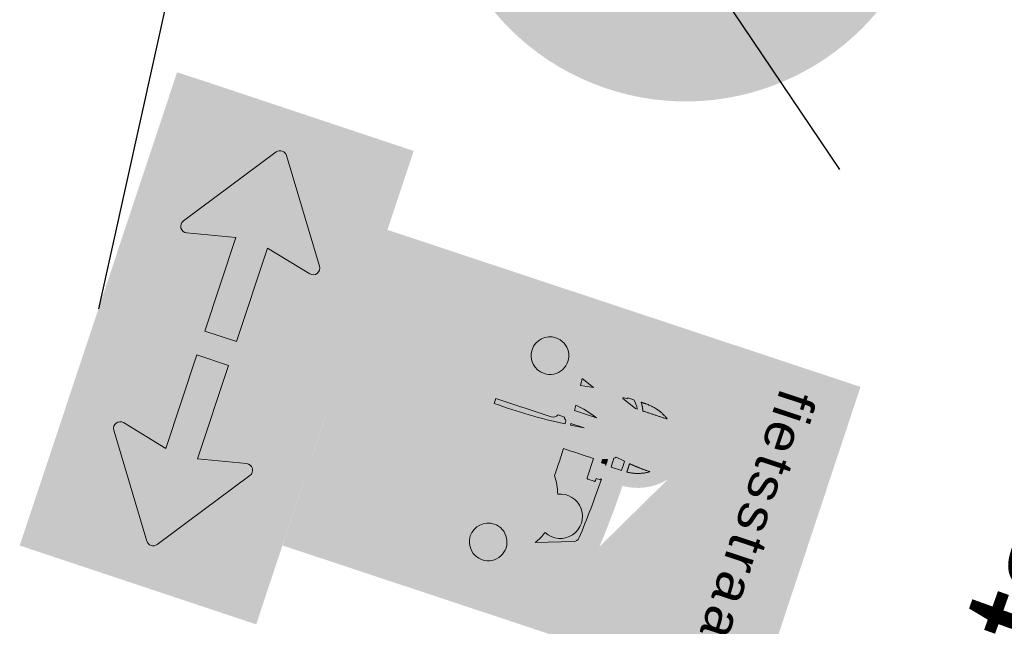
# Model space of a CAD drawing. Header units: metres. Extents: x 136326 to 138181, y 453212 to 454732.
# Tile 5 of 55: x 136412.69 to 136418.61, y 453366.55 to 453370.2. Entities that reach past the tile are written whole.
import ezdxf

# ---------------------------------------------------------------- set-up
doc = ezdxf.new("R2010")
doc.units = ezdxf.units.M
doc.layers.add('-DR-nw-inr-bebording-txt', color=2, linetype='Continuous')
doc.layers.add('mob_bebording', color=7, linetype='Continuous', lineweight=0)
doc.styles.add('eurostile', font='txt')
doc.styles.add('Style-Verkeersborden', font='Verkeersborden.shx')

# ---------------------------------------------------------------- blocks, each defined once
blk = doc.blocks.new('bord_OB502')
at = {"layer": 'mob_bebording', "linetype": 'Continuous', "lineweight": 0}
h = blk.add_hatch(color=254, dxfattribs=at)
h.paths.add_polyline_path([(-0.2999999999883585, -0.3000000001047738), (-0.2999999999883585, 0), (5.820766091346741e-11, 0), (0.2999999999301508, -5.820766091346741e-11), (0.3000000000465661, -0.3000000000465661)])
h.paths.add_polyline_path([(0.2750000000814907, -0.2900000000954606), (-0.2749999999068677, -0.2900000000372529, -0.414213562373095), (-0.2900000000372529, -0.2750000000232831), (-0.2900000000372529, -0.02500000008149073, -0.414213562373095), (-0.2749999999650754, -0.01000000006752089), (0.2750000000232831, -0.009999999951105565, -0.414213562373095), (0.2899999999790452, -0.02500000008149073), (0.2899999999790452, -0.2750000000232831, -0.414213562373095)], flags=17)
h = blk.add_hatch(color=7, dxfattribs=at)
h.paths.add_polyline_path([(-0.2750000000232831, -0.01000000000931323, 0.414213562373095), (-0.2899999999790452, -0.02500000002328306), (-0.2899999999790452, -0.2750000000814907, 0.414213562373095), (-0.2749999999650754, -0.2900000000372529), (0.2750000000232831, -0.2900000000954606, 0.414213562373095), (0.2900000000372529, -0.2750000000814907), (0.2900000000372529, -0.02500000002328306, 0.414213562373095), (0.2749999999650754, -0.01000000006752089)])
h.paths.add_polyline_path([(0.2799999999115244, -0.2750000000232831, -0.414213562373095), (0.2750000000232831, -0.2800000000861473), (-0.2749999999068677, -0.2800000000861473, -0.414213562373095), (-0.279999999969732, -0.2750000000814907), (-0.279999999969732, -0.02500000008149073, -0.414213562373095), (-0.2750000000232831, -0.02000000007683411), (0.2750000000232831, -0.02000000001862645, -0.414213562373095), (0.2800000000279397, -0.02500000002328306)])
h = blk.add_hatch(color=254, dxfattribs=at)
h.paths.add_polyline_path([(0.279999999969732, -0.2750000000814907), (0.279999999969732, -0.02500000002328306, 0.414213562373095), (0.2750000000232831, -0.02000000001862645), (-0.2750000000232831, -0.02000000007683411, 0.414213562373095), (-0.279999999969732, -0.02500000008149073), (-0.279999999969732, -0.2750000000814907, 0.414213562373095), (-0.2750000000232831, -0.2800000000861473), (0.2750000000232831, -0.2800000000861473, 0.414213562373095)])
h.paths.add_polyline_path([(0.120247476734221, -0.07200566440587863, -0.687280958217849), (0.1326310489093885, -0.0636528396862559), (0.2465886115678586, -0.1434467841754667, -0.5205670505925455), (0.2465886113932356, -0.1565532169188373), (0.1326310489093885, -0.2363471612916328, -0.6872809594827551), (0.1202474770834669, -0.2279943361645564), (0.1336365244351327, -0.1700000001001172), (0.01499999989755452, -0.1700000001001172), (0.01500000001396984, -0.1300000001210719), (0.1336365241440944, -0.1300000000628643)], flags=17)
h.paths.add_polyline_path([(-0.1202474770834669, -0.2279943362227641, -0.6872809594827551), (-0.1326310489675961, -0.2363471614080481), (-0.2465886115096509, -0.1565532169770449, -0.5205670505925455), (-0.2465886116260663, -0.1434467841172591), (-0.1326310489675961, -0.06365283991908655, -0.687280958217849), (-0.1202474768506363, -0.0720056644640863), (-0.1336365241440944, -0.1300000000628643), (-0.01499999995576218, -0.1300000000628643), (-0.01500000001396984, -0.1700000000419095), (-0.1336365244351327, -0.1700000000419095)], flags=17)
h = blk.add_hatch(color=7, dxfattribs=at)
edge = h.paths.add_edge_path()
edge.add_arc((-0.1280424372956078, -0.07020605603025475), 0.008000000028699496, 347.0000004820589, 485.000000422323)
edge.add_line((-0.1326310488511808, -0.0636528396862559), (-0.2465886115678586, -0.1434467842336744))
edge.add_arc((-0.2419999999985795, -0.1500000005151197), 0.007999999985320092, 125.0000007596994, 235.0000007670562)
edge.add_line((-0.2465886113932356, -0.1565532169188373), (-0.1326310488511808, -0.2363471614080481))
edge.add_arc((-0.1280424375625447, -0.2297939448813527), 0.008000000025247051, 235.0000018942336, 373.0000020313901)
edge.add_line((-0.1202474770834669, -0.2279943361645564), (-0.1336365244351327, -0.1700000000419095))
edge.add_line((-0.1336365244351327, -0.1700000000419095), (-0.01500000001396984, -0.1700000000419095))
edge.add_line((-0.01500000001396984, -0.1700000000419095), (-0.01499999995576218, -0.1300000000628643))
edge.add_line((-0.01499999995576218, -0.1300000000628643), (-0.1336365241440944, -0.1300000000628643))
edge.add_line((-0.1336365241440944, -0.1300000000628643), (-0.120247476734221, -0.07200566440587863))
h = blk.add_hatch(color=7, dxfattribs=at)
edge = h.paths.add_edge_path()
edge.add_arc((0.1280424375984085, -0.2297939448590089), 0.008000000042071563, 166.9999985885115, 304.9999987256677)
edge.add_line((0.1326310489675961, -0.2363471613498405), (0.2465886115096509, -0.1565532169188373))
edge.add_arc((0.241999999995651, -0.1500000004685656), 0.008000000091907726, 304.9999997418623, 414.9999997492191)
edge.add_line((0.2465886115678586, -0.1434467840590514), (0.1326310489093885, -0.06365283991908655))
edge.add_arc((0.1280424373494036, -0.07020605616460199), 0.007999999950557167, 54.99999914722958, 192.9999990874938)
edge.add_line((0.1202474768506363, -0.0720056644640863), (0.1336365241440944, -0.1300000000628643))
edge.add_line((0.1336365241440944, -0.1300000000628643), (0.01500000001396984, -0.1300000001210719))
edge.add_line((0.01500000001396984, -0.1300000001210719), (0.01499999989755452, -0.1700000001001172))
edge.add_line((0.01499999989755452, -0.1700000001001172), (0.1336365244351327, -0.1700000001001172))
edge.add_line((0.1336365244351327, -0.1700000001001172), (0.1202474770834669, -0.2279943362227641))
at = {"layer": 'mob_bebording', "color": 7, "linetype": 'Continuous', "lineweight": 0, "flags": 128}
for points in [[(-0.120247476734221, -0.07200566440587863, 0.687280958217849), (-0.1326310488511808, -0.0636528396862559), (-0.2465886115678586, -0.1434467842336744, 0.5205670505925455), (-0.2465886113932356, -0.1565532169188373), (-0.1326310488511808, -0.2363471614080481, 0.6872809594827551), (-0.1202474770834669, -0.2279943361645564), (-0.1336365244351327, -0.1700000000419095), (-0.01500000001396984, -0.1700000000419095), (-0.01499999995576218, -0.1300000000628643), (-0.1336365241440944, -0.1300000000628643)], [(0.1202474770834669, -0.2279943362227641, 0.6872809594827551), (0.1326310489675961, -0.2363471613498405), (0.2465886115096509, -0.1565532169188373, 0.5205670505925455), (0.2465886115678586, -0.1434467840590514), (0.1326310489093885, -0.06365283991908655, 0.687280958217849), (0.1202474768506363, -0.0720056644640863), (0.1336365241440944, -0.1300000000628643), (0.01500000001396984, -0.1300000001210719), (0.01499999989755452, -0.1700000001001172), (0.1336365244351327, -0.1700000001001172)]]:
    blk.add_lwpolyline(points, format="xyb", close=True, dxfattribs=at)
blk = doc.blocks.new('bord_L1002-B')
at = {"layer": 'mob_bebording', "linetype": 'Continuous', "lineweight": 0}
h = blk.add_hatch(color=170, dxfattribs=at)
h.paths.add_polyline_path([(-0.1999999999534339, 0), (-0.2000000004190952, 0.6000000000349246), (0.1999999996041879, 0.5999999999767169), (0.2000000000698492, 0), (-5.820766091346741e-11, 0)])
h.paths.add_polyline_path([(-0.1750000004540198, 0.5900000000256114), (0.1749999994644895, 0.589999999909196, -0.414213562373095), (0.189999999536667, 0.5750000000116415), (0.1899999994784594, 0.0249999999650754, -0.414213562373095), (0.1749999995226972, 0.009999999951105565), (-0.1750000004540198, 0.01000000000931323, -0.414213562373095), (-0.1900000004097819, 0.0249999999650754), (-0.1900000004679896, 0.5749999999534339, -0.414213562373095)], flags=17)
h = blk.add_hatch(color=254, dxfattribs=at)
h.paths.add_polyline_path([(-0.1900000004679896, 0.5750000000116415), (-0.1900000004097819, 0.0249999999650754, 0.414213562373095), (-0.1750000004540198, 0.01000000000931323), (0.1749999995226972, 0.009999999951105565, 0.414213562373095), (0.1899999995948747, 0.02500000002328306), (0.1899999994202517, 0.5749999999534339, 0.414213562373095), (0.1749999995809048, 0.5899999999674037), (-0.1750000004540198, 0.5899999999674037, 0.414213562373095)])
h.paths.add_polyline_path([(0.1799999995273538, 0.0249999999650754, -0.414213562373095), (0.1749999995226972, 0.02000000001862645), (-0.1750000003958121, 0.01999999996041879, -0.414213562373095), (-0.1800000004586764, 0.0249999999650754), (-0.1800000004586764, 0.5749999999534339, -0.414213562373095), (-0.1750000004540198, 0.5799999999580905), (0.1749999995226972, 0.5799999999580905, -0.414213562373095), (0.1799999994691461, 0.5750000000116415)])
h = blk.add_hatch(color=170, dxfattribs=at)
h.paths.add_polyline_path([(-0.180000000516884, 0.5750000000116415), (-0.1800000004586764, 0.02499999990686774, 0.414213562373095), (-0.1750000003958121, 0.01999999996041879), (0.1749999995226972, 0.01999999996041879, 0.414213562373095), (0.1799999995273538, 0.0249999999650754), (0.1799999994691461, 0.5750000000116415, 0.414213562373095), (0.1749999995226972, 0.5800000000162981), (-0.1750000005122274, 0.5799999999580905, 0.414213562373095)])
edge = h.paths.add_edge_path(flags=17)
edge.add_arc((-1.192803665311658, 0.3009838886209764), 1.175776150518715, 353.8248707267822, 354.1592967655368, ccw=False)
edge.add_arc((-0.02600000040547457, 0.1696276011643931), 0.005333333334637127, -90, 66.22234009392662, ccw=False)
edge.add_line((-0.02600000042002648, 0.1642942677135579), (-0.03933333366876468, 0.1642942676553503))
edge.add_arc((-0.03933333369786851, 0.1696276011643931), 0.005333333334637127, 132.7499600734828, 270, ccw=False)
edge.add_arc((-0.6919713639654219, 0.2075767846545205), 0.6499094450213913, 356.9983083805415, 357.6857576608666)
edge.add_line((-0.04259199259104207, 0.1813333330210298), (-0.0486666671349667, 0.1813333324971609))
edge.add_line((-0.0486666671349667, 0.1813333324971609), (-0.04866666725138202, 0.1379350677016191))
edge.add_arc((-0.05666666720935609, 0.1379350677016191), 0.008000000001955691, -180, 0, ccw=False)
edge.add_line((-0.06466666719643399, 0.1379350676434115), (-0.06466666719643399, 0.1813333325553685))
edge.add_line((-0.06466666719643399, 0.1813333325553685), (-0.08133333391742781, 0.1813333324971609))
edge.add_line((-0.08133333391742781, 0.1813333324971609), (-0.08133333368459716, 0.1513333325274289))
edge.add_arc((-0.09800000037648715, 0.1513333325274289), 0.01666666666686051, 270, 360, ccw=False)
edge.add_line((-0.09800000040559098, 0.1346666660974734), (-0.1300000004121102, 0.1346666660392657))
edge.add_arc((-0.1300000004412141, 0.1513333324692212), 0.01666666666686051, 180, 270, ccw=False)
edge.add_line((-0.1466666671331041, 0.1513333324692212), (-0.1466666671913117, 0.1824771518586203))
edge.add_arc((-0.1400000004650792, 0.2013333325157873), 0.02000000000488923, 144.279034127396, 250.52877931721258, ccw=False)
edge.add_arc((-0.1180117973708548, 0.2334204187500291), 0.04333333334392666, 112.04031880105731, 208.0997070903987, ccw=False)
edge.add_line((-0.1342730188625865, 0.2735869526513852), (-0.1166743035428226, 0.3222188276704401))
edge.add_line((-0.1166743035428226, 0.3222188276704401), (-0.1206666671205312, 0.3222188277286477))
edge.add_arc((-0.1206666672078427, 0.3235521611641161), 0.001333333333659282, 179.9999993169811, 269.9999993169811, ccw=False)
edge.add_line((-0.1220000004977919, 0.3235521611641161), (-0.1220000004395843, 0.3315521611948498))
edge.add_arc((-0.120666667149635, 0.3315521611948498), 0.001333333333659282, 90.00000068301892, 180.0000006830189, ccw=False)
edge.add_line((-0.1206666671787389, 0.3328854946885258), (-0.1180000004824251, 0.3328854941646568))
edge.add_line((-0.1180000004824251, 0.3328854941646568), (-0.1180000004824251, 0.3382188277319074))
edge.add_line((-0.1180000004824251, 0.3382188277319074), (-0.1166666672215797, 0.3382188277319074))
edge.add_line((-0.1166666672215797, 0.3382188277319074), (-0.116666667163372, 0.3608854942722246))
edge.add_ellipse((-0.05666666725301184, 0.3608854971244), major_axis=(-1.040834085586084e-17, 0.0666666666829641), ratio=0.8999999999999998, start_angle=12.615296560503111, end_angle=90.0000022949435, ccw=False)
edge.add_arc((-0.05666666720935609, 0.4460494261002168), 0.02400000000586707, -56.90632719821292, 236.9063272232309, ccw=False)
edge.add_ellipse((-0.05666666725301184, 0.3608854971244), major_axis=(-1.040834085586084e-17, 0.0666666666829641), ratio=0.8999999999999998, start_angle=274.01516179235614, end_angle=347.384703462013, ccw=False)
edge.add_arc((-4.074536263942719e-10, -0.6411080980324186), 1.006666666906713, 85.3587088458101, 89.818660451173, ccw=False)
edge.add_arc((0.07875945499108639, 0.3290335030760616), 0.0333333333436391, 19.893981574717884, 85.35870885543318, ccw=False)
edge.add_line((0.1101035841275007, 0.3403761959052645), (0.1342730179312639, 0.2735869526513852))
edge.add_arc((0.1180117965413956, 0.2334204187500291), 0.04333333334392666, -28.09970709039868, 67.95968119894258, ccw=False)
edge.add_arc((0.1399999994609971, 0.2013333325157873), 0.02000000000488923, -70.52877931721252, 35.72096587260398, ccw=False)
edge.add_line((0.1466666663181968, 0.1824771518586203), (0.1466666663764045, 0.1513333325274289))
edge.add_arc((0.1299999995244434, 0.1513333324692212), 0.01666666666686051, -90, 0, ccw=False)
edge.add_line((0.1299999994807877, 0.1346666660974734), (0.09799999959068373, 0.134666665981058))
edge.add_arc((0.0979999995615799, 0.1513333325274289), 0.01666666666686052, 180, 270, ccw=False)
edge.add_line((0.08133333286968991, 0.1513333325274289), (0.08133333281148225, 0.1813333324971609))
edge.add_line((0.08133333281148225, 0.1813333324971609), (-4.656612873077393e-10, 0.1813333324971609))
edge.add_line((-4.656612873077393e-10, 0.1813333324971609), (-0.02313136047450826, 0.1813333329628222))
h = blk.add_hatch(color=254, dxfattribs=at)
edge = h.paths.add_edge_path()
edge.add_arc((0.0979999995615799, 0.1513333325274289), 0.01666666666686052, 180, 270)
edge.add_line((0.09799999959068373, 0.134666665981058), (0.1299999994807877, 0.1346666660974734))
edge.add_arc((0.1299999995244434, 0.1513333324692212), 0.01666666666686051, 270, 360)
edge.add_line((0.1466666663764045, 0.1513333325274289), (0.1466666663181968, 0.1824771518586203))
edge.add_arc((0.1399999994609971, 0.2013333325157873), 0.02000000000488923, 289.4712206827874, 395.720965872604)
edge.add_arc((0.1180117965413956, 0.2334204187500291), 0.04333333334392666, 331.9002929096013, 427.9596811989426)
edge.add_line((0.1342730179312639, 0.2735869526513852), (0.1101035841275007, 0.3403761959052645))
edge.add_arc((0.07875945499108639, 0.3290335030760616), 0.0333333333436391, 19.89398157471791, 85.35870885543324)
edge.add_arc((-4.074536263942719e-10, -0.6411080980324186), 1.006666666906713, 85.35870884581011, 89.81866045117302)
edge.add_ellipse((-0.05666666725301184, 0.3608854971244), major_axis=(-1.040834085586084e-17, 0.0666666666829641), ratio=0.8999999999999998, start_angle=274.0151617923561, end_angle=347.384703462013)
edge.add_arc((-0.05666666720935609, 0.4460494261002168), 0.02400000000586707, 303.0936728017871, 596.906327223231)
edge.add_ellipse((-0.05666666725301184, 0.3608854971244), major_axis=(-1.040834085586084e-17, 0.0666666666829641), ratio=0.8999999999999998, start_angle=12.61529656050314, end_angle=90.00000229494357)
edge.add_line((-0.116666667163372, 0.3608854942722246), (-0.1166666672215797, 0.3382188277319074))
edge.add_line((-0.1166666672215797, 0.3382188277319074), (-0.1180000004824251, 0.3382188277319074))
edge.add_line((-0.1180000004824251, 0.3382188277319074), (-0.1180000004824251, 0.3328854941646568))
edge.add_line((-0.1180000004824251, 0.3328854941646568), (-0.1206666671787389, 0.3328854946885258))
edge.add_arc((-0.120666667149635, 0.3315521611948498), 0.001333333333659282, 90.00000068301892, 180.0000006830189)
edge.add_line((-0.1220000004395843, 0.3315521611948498), (-0.1220000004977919, 0.3235521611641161))
edge.add_arc((-0.1206666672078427, 0.3235521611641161), 0.001333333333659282, 179.9999993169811, 269.9999993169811)
edge.add_line((-0.1206666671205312, 0.3222188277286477), (-0.1166743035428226, 0.3222188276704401))
edge.add_line((-0.1166743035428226, 0.3222188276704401), (-0.1342730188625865, 0.2735869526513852))
edge.add_arc((-0.1180117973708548, 0.2334204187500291), 0.04333333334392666, 112.0403188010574, 208.0997070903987)
edge.add_arc((-0.1400000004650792, 0.2013333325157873), 0.02000000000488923, 144.279034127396, 250.5287793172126)
edge.add_line((-0.1466666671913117, 0.1824771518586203), (-0.1466666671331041, 0.1513333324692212))
edge.add_arc((-0.1300000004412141, 0.1513333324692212), 0.01666666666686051, 180, 270)
edge.add_line((-0.1300000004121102, 0.1346666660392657), (-0.09800000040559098, 0.1346666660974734))
edge.add_arc((-0.09800000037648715, 0.1513333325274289), 0.01666666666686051, 270, 360)
edge.add_line((-0.08133333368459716, 0.1513333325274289), (-0.08133333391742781, 0.1813333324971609))
edge.add_line((-0.08133333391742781, 0.1813333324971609), (-0.06466666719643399, 0.1813333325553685))
edge.add_line((-0.06466666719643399, 0.1813333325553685), (-0.06466666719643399, 0.1379350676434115))
edge.add_arc((-0.05666666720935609, 0.1379350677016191), 0.008000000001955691, 180, 360)
edge.add_line((-0.04866666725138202, 0.1379350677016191), (-0.0486666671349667, 0.1813333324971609))
edge.add_line((-0.0486666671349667, 0.1813333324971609), (-0.04259199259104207, 0.1813333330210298))
edge.add_arc((-0.6919713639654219, 0.2075767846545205), 0.6499094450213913, 356.9983083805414, 357.6857576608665, ccw=False)
edge.add_arc((-0.03933333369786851, 0.1696276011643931), 0.005333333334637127, 132.7499600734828, 270)
edge.add_line((-0.03933333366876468, 0.1642942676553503), (-0.02600000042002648, 0.1642942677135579))
edge.add_arc((-0.02600000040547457, 0.1696276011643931), 0.005333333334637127, 270, 426.2223400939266)
edge.add_arc((-1.192803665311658, 0.3009838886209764), 1.175776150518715, 353.8248707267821, 354.1592967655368)
edge.add_line((-0.02313136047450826, 0.1813333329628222), (-4.656612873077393e-10, 0.1813333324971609))
edge.add_line((-4.656612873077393e-10, 0.1813333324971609), (0.08133333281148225, 0.1813333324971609))
edge.add_line((0.08133333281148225, 0.1813333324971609), (0.08133333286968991, 0.1513333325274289))
h.paths.add_polyline_path([(-0.09933333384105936, 0.3459989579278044, -0.1119912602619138), (-0.09000000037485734, 0.3532153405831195), (-0.090000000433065, 0.3510083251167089), (-0.09655822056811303, 0.3328854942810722), (-0.09800000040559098, 0.3328854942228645), (-0.09800000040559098, 0.3382188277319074), (-0.09933333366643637, 0.3382188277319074)])
h.paths.add_polyline_path([(-0.02509400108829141, 0.3452394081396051, 0.02724534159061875), (-0.02721421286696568, 0.3476796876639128, 0.009965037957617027), (-0.02559000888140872, 0.358564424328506, -0.00289809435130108), (-0.01400000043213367, 0.358793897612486), (-0.01400000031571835, 0.3454592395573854, 0.002811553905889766)])
h.paths.add_polyline_path([(-0.01942985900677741, 0.3328854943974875, 0.05107219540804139), (-0.02122300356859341, 0.3386620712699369, -0.001842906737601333), (-0.01400000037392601, 0.3387918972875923), (-0.01400000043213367, 0.3382188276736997), (-0.01533333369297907, 0.3382188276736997), (-0.01533333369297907, 0.3328854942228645)])
h.paths.add_polyline_path([(0.08502828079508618, 0.3313020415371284), (0.1009187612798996, 0.2873906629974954, 0.05822641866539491), (0.08560693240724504, 0.2948269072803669, 1.570336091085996), (0.03727898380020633, 0.2948269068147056, 0.07809382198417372), (0.01720720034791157, 0.2840781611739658, 0.004273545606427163), (-4.074536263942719e-10, 0.2842252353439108, 0.004259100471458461), (-0.01714904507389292, 0.2840791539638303, 0.008110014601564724), (-0.01721928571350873, 0.3222188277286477), (0.007333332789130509, 0.3222188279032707, 0.414213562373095), (0.008666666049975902, 0.3235521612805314), (0.008666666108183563, 0.3315521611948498, 0.414213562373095), (0.007333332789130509, 0.3328854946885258), (0.004666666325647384, 0.3328854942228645), (0.004666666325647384, 0.3382188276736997), (0.003333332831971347, 0.3382188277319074), (0.003333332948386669, 0.3388862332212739, -0.01940354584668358), (0.07929890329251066, 0.3356783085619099, -0.2936747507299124)])
h.paths.add_polyline_path([(-0.09559067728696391, 0.2796764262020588, 0.002102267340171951), (-0.104014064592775, 0.2788371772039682), (-0.09800958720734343, 0.2954298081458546)])
h.paths.add_polyline_path([(-0.06466666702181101, 0.2821460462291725, 0.001688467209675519), (-0.07144998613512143, 0.2816863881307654, -0.04885069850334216), (-0.06466666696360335, 0.3100144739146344)])
h.paths.add_polyline_path([(-0.04866666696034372, 0.2830481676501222), (-0.0486666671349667, 0.2999962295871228, -0.006534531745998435), (-0.04647103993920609, 0.2831520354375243, 0.0005458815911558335)])
h.paths.add_polyline_path([(-0.08800000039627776, 0.1513333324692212, -0.414213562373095), (-0.09800000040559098, 0.1413333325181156), (-0.1300000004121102, 0.1413333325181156, -0.414213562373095), (-0.1400000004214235, 0.1513333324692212), (-0.1400000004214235, 0.1879999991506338, -0.7260755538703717), (-0.1478503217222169, 0.21211063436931, -0.5094417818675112), (-0.1290672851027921, 0.268380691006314), (-0.1095845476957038, 0.3222188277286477), (-0.09905187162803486, 0.3222188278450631, 0.04544799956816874), (-0.09977393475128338, 0.3101459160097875), (-0.1139224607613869, 0.2710482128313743, -0.004862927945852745), (-0.09457720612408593, 0.273076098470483), (-0.08962149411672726, 0.2408015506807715, 0.7423681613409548), (-0.08666666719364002, 0.2310282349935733), (-0.07333333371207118, 0.2310282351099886, 0.841374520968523), (-0.0715359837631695, 0.241382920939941, -0.05634459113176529), (-0.07222644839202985, 0.2749468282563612, -0.002338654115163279), (-0.06289325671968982, 0.2755788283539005, 0.1160711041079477), (-0.06000000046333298, 0.2733292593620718), (-0.06000000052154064, 0.2652075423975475, 0.2932527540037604), (-0.06466666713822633, 0.2579350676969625), (-0.06466666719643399, 0.1879999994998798), (-0.08800000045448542, 0.1879999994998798)])
h.paths.add_polyline_path([(-0.04866666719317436, 0.2579350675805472, 0.2932527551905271), (-0.05333333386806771, 0.2652075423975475), (-0.05333333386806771, 0.2733292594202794, 0.1447702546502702), (-0.0499139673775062, 0.2763120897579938, -0.001047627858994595), (-0.04572825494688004, 0.2765124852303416, -0.03411234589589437), (-0.04235683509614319, 0.1879999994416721), (-0.0486666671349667, 0.1879999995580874)])
h.paths.add_polyline_path([(-0.01726387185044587, 0.277409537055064, -0.004316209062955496), (-5.238689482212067e-10, 0.2775585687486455, -0.004863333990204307), (0.01945195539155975, 0.2773693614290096, -0.121626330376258), (0.0483779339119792, 0.2909629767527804, -2.689840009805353), (0.07450798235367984, 0.2909629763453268, -0.1546066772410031), (0.1097664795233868, 0.2715159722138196, -0.001045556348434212), (0.1139224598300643, 0.2710482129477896), (0.09129710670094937, 0.3335705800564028, 0.2936747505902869), (0.07983835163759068, 0.3423231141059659, 0.01940929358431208), (0.003333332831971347, 0.345552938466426), (0.003333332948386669, 0.3588863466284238, -0.01942055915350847), (0.08091724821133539, 0.355612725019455, -0.2936747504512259), (0.1038347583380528, 0.3381076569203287), (0.1290672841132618, 0.268380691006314, -0.5094417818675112), (0.1478503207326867, 0.2121106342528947, -0.7260755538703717), (0.1399999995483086, 0.1879999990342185), (0.1399999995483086, 0.1513333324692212, -0.414213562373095), (0.129999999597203, 0.141333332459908), (0.09799999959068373, 0.1413333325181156, -0.414213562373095), (0.0879999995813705, 0.1513333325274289), (0.08799999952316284, 0.1879999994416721), (-4.656612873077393e-10, 0.1879999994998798), (-0.02246858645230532, 0.1879999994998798, 0.01904984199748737)])
edge = h.paths.add_edge_path()
edge.add_arc((-4.074536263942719e-10, -0.6411080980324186), 1.006666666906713, 90.80747794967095, 91.41227388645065)
edge.add_arc((-0.2994481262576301, 0.3938655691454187), 0.2761239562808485, 354.052162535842, 359.5332054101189)
edge.add_spline(control_points=[(-0.02333333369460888, 0.3916159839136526), (-0.01867983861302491, 0.3848529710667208), (-0.01551387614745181, 0.3766106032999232), (-0.01442147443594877, 0.3677501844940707)], knot_values=[0, 0, 0, 0, 1, 1, 1, 1], degree=3, periodic=0)
edge.add_spline(control_points=[(-0.01442147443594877, 0.3677501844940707), (-0.01432783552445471, 0.3669906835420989), (-0.01424943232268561, 0.3662266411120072), (-0.01418663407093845, 0.3654586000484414)], knot_values=[0, 0, 0, 0, 1, 1, 1, 1], degree=3, periodic=0)
edge = h.paths.add_edge_path()
edge.add_line((-0.090000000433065, 0.3916159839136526), (-0.09000000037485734, 0.3604144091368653))
edge.add_arc((-0.07875945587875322, 0.3290335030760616), 0.0333333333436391, 109.7073687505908, 128.1131404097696)
edge.add_line((-0.09933333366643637, 0.3552599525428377), (-0.09933333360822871, 0.3608854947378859))
edge.add_spline(control_points=[(-0.09933333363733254, 0.3608854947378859), (-0.09933333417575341, 0.3723232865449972), (-0.09583676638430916, 0.3831333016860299), (-0.09000000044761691, 0.3916159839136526)], knot_values=[0, 0, 0, 0, 1, 1, 1, 1], degree=3, periodic=0)
at = {"layer": 'mob_bebording', "linetype": 'Continuous', "lineweight": 0, "extrusion": (0, 0, -0.9999999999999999)}
h = blk.add_hatch(color=5, dxfattribs=at)
edge = h.paths.add_edge_path()
edge.add_arc((0.07875945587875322, 0.3290335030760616), 0.0333333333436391, 51.88685959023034, 70.29263124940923)
edge.add_line((0.09000000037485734, 0.3604144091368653), (0.090000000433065, 0.3916159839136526))
edge.add_spline(control_points=[(0.09000000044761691, 0.3916159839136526), (0.09583676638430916, 0.3831333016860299), (0.09933333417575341, 0.3723232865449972), (0.09933333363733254, 0.3608854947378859)], knot_values=[0, 0, 0, 0, 1, 1, 1, 1], degree=3, periodic=0)
edge.add_line((0.09933333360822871, 0.3608854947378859), (0.09933333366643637, 0.3552599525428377))
h = blk.add_hatch(color=5, dxfattribs=at)
edge = h.paths.add_edge_path()
edge.add_arc((4.074536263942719e-10, -0.6411080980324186), 1.006666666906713, 88.58772611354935, 89.19252205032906)
edge.add_spline(control_points=[(0.01418663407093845, 0.3654586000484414), (0.01498204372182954, 0.3751866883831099), (0.01828094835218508, 0.3842732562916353), (0.02333333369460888, 0.3916159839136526)], knot_values=[0, 0, 0, 0, 1, 1, 1, 1], degree=3, periodic=0)
edge.add_arc((0.2994481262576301, 0.3938655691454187), 0.2761239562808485, 180.466794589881, 185.947837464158)
at = {"layer": 'mob_bebording', "linetype": 'Continuous', "lineweight": 0}
h = blk.add_hatch(color=10, dxfattribs=at)
edge = h.paths.add_edge_path()
edge.add_line((-0.01400000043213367, 0.3454592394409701), (-0.01400000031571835, 0.3587938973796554))
edge.add_arc((1.150597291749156e-08, -0.6411081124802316), 1.000000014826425, 90.80216778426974, 91.46636022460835)
edge.add_arc((-0.2994481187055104, 0.3938655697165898), 0.276123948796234, 350.3711597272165, 352.6549026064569, ccw=False)
edge.add_arc((-0.04852920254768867, 0.3270191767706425), 0.02968476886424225, 37.86409354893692, 44.10672154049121, ccw=False)
edge.add_arc((-9.275306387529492e-09, -0.6411080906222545), 0.9866666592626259, 90.8130074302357, 91.45736642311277, ccw=False)
at = {"layer": 'mob_bebording', "linetype": 'Continuous', "lineweight": 0, "extrusion": (0, 0, -0.9999999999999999)}
h = blk.add_hatch(color=10, dxfattribs=at)
h.paths.add_polyline_path([(0.02246858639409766, 0.1879999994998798), (4.656612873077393e-10, 0.1879999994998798), (-0.08799999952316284, 0.1879999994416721), (-0.0879999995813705, 0.1513333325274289, -0.414213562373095), (-0.09799999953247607, 0.1413333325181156), (-0.1299999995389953, 0.141333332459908, -0.414213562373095), (-0.1399999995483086, 0.1513333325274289), (-0.1399999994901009, 0.1879999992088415, -0.7260755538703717), (-0.1478503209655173, 0.21211063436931, -0.5094417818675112), (-0.1290672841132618, 0.2683806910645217), (-0.1038347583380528, 0.3381076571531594, -0.2936747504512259), (-0.08091724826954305, 0.3556127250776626, -0.01942055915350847), (-0.003333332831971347, 0.3588863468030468), (-0.003333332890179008, 0.3455529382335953, 0.01940929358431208), (-0.07983835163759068, 0.3423231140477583, 0.2936747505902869), (-0.09129710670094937, 0.3335705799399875), (-0.1139224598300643, 0.2710482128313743, -0.001045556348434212), (-0.1097664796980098, 0.2715159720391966, -0.1546066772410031), (-0.07450798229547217, 0.2909629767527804, -2.689840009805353), (-0.04837793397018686, 0.2909629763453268, -0.121626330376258), (-0.01945195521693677, 0.2773693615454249, -0.004863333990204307), (4.656612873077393e-10, 0.2775585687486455, -0.004316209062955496), (0.01726387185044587, 0.2774095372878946, 0.01904984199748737)])
edge = h.paths.add_edge_path(flags=17)
edge.add_arc((-0.1180117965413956, 0.2334204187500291), 0.02266666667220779, 0, 360)
at = {"layer": 'mob_bebording', "linetype": 'Continuous', "lineweight": 0}
h = blk.add_hatch(color=1, dxfattribs=at)
edge = h.paths.add_edge_path()
edge.add_arc((-0.07875945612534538, 0.3290335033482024), 0.02666666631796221, 114.9306151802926, 140.4906182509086)
edge.add_line((-0.09933333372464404, 0.3459989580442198), (-0.09933333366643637, 0.3382188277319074))
edge.add_line((-0.09933333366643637, 0.3382188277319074), (-0.09800000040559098, 0.3382188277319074))
edge.add_line((-0.09800000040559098, 0.3382188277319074), (-0.09800000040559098, 0.3328854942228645))
edge.add_line((-0.09800000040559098, 0.3328854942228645), (-0.09655822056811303, 0.3328854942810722))
edge.add_line((-0.09655822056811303, 0.3328854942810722), (-0.090000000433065, 0.3510083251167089))
edge.add_line((-0.090000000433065, 0.3510083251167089), (-0.09000000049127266, 0.3532153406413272))
h = blk.add_hatch(color=5, dxfattribs=at)
edge = h.paths.add_edge_path()
edge.add_arc((-1.073043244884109e-08, -0.6411081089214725), 0.9800000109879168, 90.8185383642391, 91.24090099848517)
edge.add_arc((-0.04852920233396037, 0.3270191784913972), 0.02968476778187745, 11.397840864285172, 23.092564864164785, ccw=False)
edge.add_line((-0.01942985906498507, 0.3328854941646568), (-0.01533333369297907, 0.3328854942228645))
edge.add_line((-0.01533333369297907, 0.3328854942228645), (-0.01533333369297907, 0.3382188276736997))
edge.add_line((-0.01533333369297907, 0.3382188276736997), (-0.01400000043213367, 0.3382188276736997))
edge.add_line((-0.01400000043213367, 0.3382188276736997), (-0.01400000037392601, 0.3387918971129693))
at = {"layer": 'mob_bebording', "linetype": 'Continuous', "lineweight": 0, "extrusion": (0, 0, -0.9999999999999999)}
h = blk.add_hatch(color=170, dxfattribs=at)
edge = h.paths.add_edge_path()
edge.add_ellipse((8.81086492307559e-09, -0.722441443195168), major_axis=(-1.006666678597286, 0), ratio=1, start_angle=270.0000004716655, end_angle=270.9794190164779)
edge.add_ellipse((-0.06144295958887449, 0.2255890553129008), major_axis=(-0.07333333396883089, 0), ratio=1, start_angle=232.8995040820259, end_angle=250.7610381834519)
edge.add_ellipse((-0.06144295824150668, 0.306105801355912), major_axis=(-0.02666666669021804, 0), ratio=1, start_angle=-205.0215131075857, end_angle=25.02151421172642)
edge.add_ellipse((-0.06144295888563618, 0.2255890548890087), major_axis=(-0.0733333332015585, 0), ratio=1, start_angle=289.2389601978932, end_angle=302.568422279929)
edge.add_line((-0.1009187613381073, 0.2873906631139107), (-0.08502828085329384, 0.331302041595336))
edge.add_ellipse((-0.0787594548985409, 0.329033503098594), major_axis=(-0.006666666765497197, 0), ratio=1, start_angle=274.64129168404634, end_angle=340.10601901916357, ccw=False)
edge.add_ellipse((1.537675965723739e-09, -0.6411080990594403), major_axis=(-0.9800000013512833, 0), ratio=1, start_angle=270.1948840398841, end_angle=274.6412912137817, ccw=False)
edge.add_line((-0.003333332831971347, 0.3388862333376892), (-0.003333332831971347, 0.3382188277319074))
edge.add_line((-0.003333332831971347, 0.3382188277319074), (-0.004666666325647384, 0.3382188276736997))
edge.add_line((-0.004666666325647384, 0.3382188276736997), (-0.004666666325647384, 0.3328854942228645))
edge.add_line((-0.004666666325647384, 0.3328854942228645), (-0.00733333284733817, 0.3328854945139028))
edge.add_ellipse((-0.007333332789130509, 0.3315521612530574), major_axis=(-0.001333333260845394, 0), ratio=1, start_angle=270.0000025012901, end_angle=360)
edge.add_line((-0.008666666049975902, 0.3315521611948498), (-0.008666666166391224, 0.3235521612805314))
edge.add_ellipse((-0.007333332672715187, 0.3235521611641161), major_axis=(-0.001333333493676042, 0), ratio=1, start_angle=-5.002579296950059e-06, end_angle=89.99999499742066)
edge.add_line((-0.007333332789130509, 0.3222188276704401), (0.01721928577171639, 0.3222188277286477))
edge.add_ellipse((1.192803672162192, 0.3009838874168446), major_axis=(-1.17577615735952, 0), ratio=1, start_angle=-1.034838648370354, end_angle=0.8237990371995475)
edge.add_ellipse((-2.832446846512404e-10, -0.7224414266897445), major_axis=(-1.006666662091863, 0), ratio=1, start_angle=269.0238919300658, end_angle=269.999999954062)
h = blk.add_hatch(color=10, dxfattribs=at)
h.paths.add_polyline_path([(0.06466666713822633, 0.2579350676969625, 0.2932527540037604), (0.06000000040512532, 0.2652075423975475), (0.06000000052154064, 0.2733292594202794, 0.1160711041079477), (0.06289325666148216, 0.2755788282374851, -0.002338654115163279), (0.07222644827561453, 0.2749468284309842, -0.05634459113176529), (0.0715359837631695, 0.2413829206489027, 0.841374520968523), (0.07333333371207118, 0.2310282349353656), (0.08666666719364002, 0.2310282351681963, 0.7423681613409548), (0.0896214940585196, 0.2408015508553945), (0.09457720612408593, 0.2730760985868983, -0.004862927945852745), (0.1139224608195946, 0.2710482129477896), (0.09977393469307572, 0.3101459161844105, 0.04544799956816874), (0.09905187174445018, 0.3222188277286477), (0.1095845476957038, 0.3222188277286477), (0.1290672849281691, 0.2683806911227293, -0.5094417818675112), (0.1478503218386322, 0.2121106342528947, -0.7260755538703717), (0.1400000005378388, 0.1879999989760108), (0.1400000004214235, 0.1513333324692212, -0.414213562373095), (0.1300000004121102, 0.1413333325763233), (0.09800000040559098, 0.1413333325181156, -0.414213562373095), (0.08800000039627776, 0.1513333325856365), (0.08800000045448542, 0.1879999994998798), (0.06466666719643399, 0.1879999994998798)])
edge = h.paths.add_edge_path(flags=17)
edge.add_arc((0.1180117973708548, 0.2334204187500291), 0.02266666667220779, 0, 360)
at = {"layer": 'mob_bebording', "linetype": 'Continuous', "lineweight": 0}
h = blk.add_hatch(color=5, dxfattribs=at)
edge = h.paths.add_edge_path()
edge.add_line((-0.06466666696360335, 0.2821460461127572), (-0.06466666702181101, 0.3100144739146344))
edge.add_arc((0.07656849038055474, 0.2612187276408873), 0.1494268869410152, 160.9403314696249, 172.1271937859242)
edge.add_arc((-1.583035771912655e-08, -0.7224414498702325), 1.006666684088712, 93.68312494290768, 94.07009275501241, ccw=False)
h = blk.add_hatch(color=5, dxfattribs=at)
edge = h.paths.add_edge_path()
edge.add_arc((-0.6919713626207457, 0.2075767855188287), 0.6499094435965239, 6.677794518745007, 8.175377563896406)
edge.add_line((-0.0486666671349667, 0.2999962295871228), (-0.0486666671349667, 0.2830481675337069))
edge.add_arc((1.456104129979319e-07, -0.7224414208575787), 1.00666666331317, 92.6459100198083, 92.77101685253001, ccw=False)
at = {"layer": 'mob_bebording', "linetype": 'Continuous', "lineweight": 0, "extrusion": (0, 0, -0.9999999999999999)}
h = blk.add_hatch(color=5, dxfattribs=at)
edge = h.paths.add_edge_path()
edge.add_ellipse((-2.047590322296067e-08, -0.7224414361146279), major_axis=(-1.006666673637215, 0), ratio=1, start_angle=264.0693144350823, end_angle=264.551117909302)
edge.add_line((0.09559067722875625, 0.2796764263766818), (0.09800958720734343, 0.2954298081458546))
edge.add_line((0.09800958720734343, 0.2954298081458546), (0.104014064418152, 0.2788371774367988))
at = {"layer": 'mob_bebording', "linetype": 'Continuous', "lineweight": 0}
h = blk.add_hatch(color=1, dxfattribs=at)
edge = h.paths.add_edge_path()
edge.add_arc((-0.6919713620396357, 0.2075767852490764), 0.6499094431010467, 358.2738566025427, 366.0888000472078)
edge.add_arc((-3.020639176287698e-08, -0.722441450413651), 1.000000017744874, 92.62094820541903, 92.86104673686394)
edge.add_arc((-0.05666666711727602, 0.2806017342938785), 0.008000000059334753, 294.6243170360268, 327.57429476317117, ccw=False)
edge.add_line((-0.05333333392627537, 0.2733292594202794), (-0.05333333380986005, 0.2652075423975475))
edge.add_arc((-0.05666666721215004, 0.2579350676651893), 0.008000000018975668, -6.062045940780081e-07, 65.37568116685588, ccw=False)
edge.add_line((-0.04866666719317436, 0.2579350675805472), (-0.0486666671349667, 0.1879999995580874))
edge.add_line((-0.0486666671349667, 0.1879999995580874), (-0.04235683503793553, 0.1879999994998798))
h = blk.add_hatch(color=254, dxfattribs=at)
edge = h.paths.add_edge_path()
edge.add_arc((-0.1180117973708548, 0.2334204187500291), 0.02266666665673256, 180, 360)
edge.add_arc((-0.1180117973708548, 0.2334204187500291), 0.02266666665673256, 0, 180)
h = blk.add_hatch(color=254, dxfattribs=at)
edge = h.paths.add_edge_path()
edge.add_arc((0.1180117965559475, 0.2334204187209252), 0.02266666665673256, 359.9999999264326, 539.9999999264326)
edge.add_arc((0.1180117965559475, 0.2334204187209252), 0.02266666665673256, 179.9999999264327, 359.9999999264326)
at = {"layer": 'mob_bebording', "color": 1, "linetype": 'Continuous', "lineweight": 0, "flags": 128}
for points in [[(-0.01400000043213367, 0.3454592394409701), (-0.01400000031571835, 0.3587938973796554, 0.00289809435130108), (-0.0255900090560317, 0.358564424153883, -0.009965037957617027), (-0.027214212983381, 0.3476796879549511, -0.02724534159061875), (-0.02509400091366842, 0.3452394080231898, -0.002811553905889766)], [(-0.04235683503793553, 0.1879999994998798, 0.03411234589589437), (-0.04572825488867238, 0.2765124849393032, 0.001047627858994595), (-0.04991396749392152, 0.2763120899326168, -0.1447702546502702), (-0.05333333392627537, 0.2733292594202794), (-0.05333333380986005, 0.2652075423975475, -0.2932527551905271), (-0.04866666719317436, 0.2579350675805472), (-0.0486666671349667, 0.1879999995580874)]]:
    blk.add_lwpolyline(points, format="xyb", close=True, dxfattribs=at)
at = {"layer": 'mob_bebording', "color": 10, "linetype": 'Continuous', "lineweight": 0, "flags": 128}
blk.add_lwpolyline([(-0.09000000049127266, 0.3532153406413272, 0.1119912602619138), (-0.09933333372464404, 0.3459989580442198), (-0.09933333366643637, 0.3382188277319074), (-0.09800000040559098, 0.3382188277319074), (-0.09800000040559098, 0.3328854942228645), (-0.09655822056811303, 0.3328854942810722), (-0.090000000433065, 0.3510083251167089)], format="xyb", close=True, dxfattribs=at)
at = {"layer": 'mob_bebording', "color": 5, "linetype": 'Continuous', "lineweight": 0, "flags": 128}
for points in [[(-0.01400000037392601, 0.3387918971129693, 0.001842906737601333), (-0.02122300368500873, 0.3386620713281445, -0.05107219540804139), (-0.01942985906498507, 0.3328854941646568), (-0.01533333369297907, 0.3328854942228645), (-0.01533333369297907, 0.3382188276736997), (-0.01400000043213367, 0.3382188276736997)], [(-5.238689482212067e-10, 0.2842252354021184, -0.004273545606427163), (0.01720720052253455, 0.2840781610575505, -0.07809382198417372), (0.03727898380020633, 0.2948269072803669, -1.570336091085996), (0.0856069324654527, 0.2948269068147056, -0.05822641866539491), (0.1009187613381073, 0.2873906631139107), (0.08502828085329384, 0.331302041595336, 0.2936747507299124), (0.07929890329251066, 0.3356783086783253, 0.01940354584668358), (0.003333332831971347, 0.3388862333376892), (0.003333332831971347, 0.3382188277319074), (0.004666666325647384, 0.3382188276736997), (0.004666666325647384, 0.3328854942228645), (0.00733333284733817, 0.3328854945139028, -0.414213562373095), (0.008666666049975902, 0.3315521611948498), (0.008666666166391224, 0.3235521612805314, -0.414213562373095), (0.007333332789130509, 0.3222188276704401), (-0.01721928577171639, 0.3222188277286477, -0.008110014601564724), (-0.01714904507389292, 0.2840791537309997, -0.004259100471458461)], [(-0.06466666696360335, 0.2821460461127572), (-0.06466666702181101, 0.3100144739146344, 0.04885069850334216), (-0.07144998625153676, 0.2816863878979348, -0.001688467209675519)], [(-0.04647104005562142, 0.2831520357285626, 0.006534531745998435), (-0.0486666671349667, 0.2999962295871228), (-0.0486666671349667, 0.2830481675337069, -0.0005458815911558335)], [(-0.104014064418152, 0.2788371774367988, -0.002102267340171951), (-0.09559067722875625, 0.2796764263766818), (-0.09800958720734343, 0.2954298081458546)]]:
    blk.add_lwpolyline(points, format="xyb", close=True, dxfattribs=at)
at = {"layer": 'mob_bebording', "color": 254, "linetype": 'Continuous', "lineweight": 0, "flags": 128}
for points in [[(-0.1406784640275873, 0.2334204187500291, 1), (-0.0953451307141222, 0.2334204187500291, 1)], [(0.1406784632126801, 0.2334204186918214, 1), (0.09534512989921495, 0.2334204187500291, 1)]]:
    blk.add_lwpolyline(points, format="xyb", close=True, dxfattribs=at)
at = {"layer": 'mob_bebording', "color": 5, "linetype": 'Continuous', "lineweight": 0}
for points, weights, knots in [([(-0.0993333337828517, 0.355259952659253), (-0.09651285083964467, 0.3574725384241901), (-0.09337481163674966, 0.3592055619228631), (-0.090000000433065, 0.3604144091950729), (-0.090000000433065, 0.370814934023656), (-0.09000000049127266, 0.3812154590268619), (-0.090000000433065, 0.3916159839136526), (-0.09583676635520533, 0.3831333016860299), (-0.09933333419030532, 0.3723232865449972), (-0.09933333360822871, 0.3608854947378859), (-0.09933333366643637, 0.3590103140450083), (-0.09933333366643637, 0.357135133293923), (-0.0993333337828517, 0.355259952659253)], [1, 0.9914188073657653, 0.9914188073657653, 1, 1, 1, 1, 1, 1, 1, 1, 1, 1], [0, 0, 0, 0, 0.25, 0.25, 0.25, 0.5, 0.5, 0.5, 0.75, 0.75, 0.75, 1, 1, 1, 1]), ([(-0.02481064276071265, 0.3652527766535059), (-0.02126968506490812, 0.3653400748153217), (-0.01772831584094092, 0.3654086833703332), (-0.0141866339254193, 0.3654586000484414), (-0.01498204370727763, 0.3751866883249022), (-0.01828094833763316, 0.3842732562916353), (-0.02333333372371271, 0.3916159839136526), (-0.02340509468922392, 0.3828080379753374), (-0.02389790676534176, 0.374013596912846), (-0.02481064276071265, 0.3652527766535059)], [1, 0.9999907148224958, 0.9999907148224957, 1, 1, 1, 1, 0.9992375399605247, 0.9992375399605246, 1], [0, 0, 0, 0, 0.3333333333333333, 0.3333333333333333, 0.3333333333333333, 0.6666666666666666, 0.6666666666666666, 0.6666666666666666, 1, 1, 1, 1])]:
    blk.add_rational_spline(points, weights, degree=3, knots=knots, dxfattribs=at)
at = {"layer": 'mob_bebording', "color": 254, "linetype": 'Continuous', "lineweight": 0, "attachment_point": 5, "line_spacing_factor": 0.6, "style": 'Style-Verkeersborden'}
for s, insert, char_height in [('\\H1x;\\W1.11111;\\T1.169;fietsstraat', (-0.0009429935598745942, 0.531166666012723), 0.045), ('\\H1x;\\W1.125;\\T1.000; ', (0.005660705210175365, 0.06466666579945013), 0.03999999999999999)]:
    blk.add_mtext(s, dxfattribs=dict(at, insert=insert, char_height=char_height))
blk = doc.blocks.new('bord_G11')
at = {"layer": 'mob_bebording', "linetype": 'Continuous', "lineweight": 0}
h = blk.add_hatch(color=170, dxfattribs=at)
edge = h.paths.add_edge_path()
edge.add_arc((0, 0.2999999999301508), 0.3, 0, 360)
edge = h.paths.add_edge_path(flags=17)
edge.add_arc((0, 0.2999999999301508), 0.29, 0, 360)
h = blk.add_hatch(color=254, dxfattribs=at)
edge = h.paths.add_edge_path()
edge.add_arc((0, 0.2999999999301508), 0.29, 0, 360)
edge = h.paths.add_edge_path()
edge.add_arc((0, 0.2999999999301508), 0.28, 0, 360)
h = blk.add_hatch(color=170, dxfattribs=at)
edge = h.paths.add_edge_path()
edge.add_arc((0, 0.2999999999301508), 0.28, 0, 360)
h.paths.add_polyline_path([(0.1066745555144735, 0.3422153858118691, -3.032803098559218), (0.0516394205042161, 0.2531666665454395), (0.01024137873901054, 0.2531666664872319), (-0.09083430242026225, 0.3659049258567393), (-0.1006419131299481, 0.3399436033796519, -0.7991742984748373), (-0.1384922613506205, 0.1724999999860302), (-0.1384939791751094, 0.1724999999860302, -1.149504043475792), (-0.1143621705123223, 0.345126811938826), (-0.08244699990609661, 0.4296081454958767, -0.3119658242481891), (-0.06186661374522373, 0.4438333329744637), (-0.03300000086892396, 0.4438333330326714), (-0.03300000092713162, 0.4291666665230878), (-0.06186661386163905, 0.4291666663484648, 0.3119658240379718), (-0.06872674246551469, 0.4244249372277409), (-0.07801690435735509, 0.3998333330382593), (0.06860535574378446, 0.3998333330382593), (0.07525175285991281, 0.4144999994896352), (0.04735410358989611, 0.4144999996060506, -1.000000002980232), (0.04735410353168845, 0.4291666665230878), (0.1133541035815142, 0.4291666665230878), (0.1133541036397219, 0.4144999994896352), (0.09135410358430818, 0.4144999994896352), (0.0814547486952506, 0.3926549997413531)], flags=17)
h = blk.add_hatch(color=254, dxfattribs=at)
h.paths.add_polyline_path([(0.04735410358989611, 0.4291666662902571, 1.000000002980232), (0.04735410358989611, 0.4144999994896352), (0.07525175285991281, 0.4144999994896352), (0.06860535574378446, 0.3998333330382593), (-0.07801690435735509, 0.3998333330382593), (-0.06872674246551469, 0.4244249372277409, -0.3119658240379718), (-0.06186661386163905, 0.4291666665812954), (-0.03300000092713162, 0.4291666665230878), (-0.03300000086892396, 0.4438333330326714), (-0.06186661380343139, 0.4438333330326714, 0.3119658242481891), (-0.08244699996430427, 0.4296081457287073), (-0.1143621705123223, 0.345126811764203, 1.149504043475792), (-0.1384939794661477, 0.1724999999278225), (-0.1384922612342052, 0.1724999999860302, 0.7991742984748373), (-0.1006419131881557, 0.3399436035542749), (-0.09083430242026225, 0.3659049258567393), (0.01024137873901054, 0.2531666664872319), (0.05163942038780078, 0.2531666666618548, 3.032803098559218), (0.1066745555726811, 0.3422153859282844), (0.0814547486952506, 0.3926549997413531), (0.09135410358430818, 0.4144999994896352), (0.1133541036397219, 0.4144999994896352), (0.1133541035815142, 0.4291666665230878)])
h.paths.add_polyline_path([(0.06636758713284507, 0.2678333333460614, -0.2306687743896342), (0.1001429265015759, 0.3224829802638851), (0.1274677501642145, 0.2678333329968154)])
h.paths.add_polyline_path([(-0.131632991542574, 0.2579083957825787), (-0.1058468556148, 0.3261658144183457, -19.94987439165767), (-0.1195671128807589, 0.3313490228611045), (-0.1453532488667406, 0.2630916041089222, 1.000000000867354)])
h.paths.add_polyline_path([(0.0935562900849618, 0.3356562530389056, 0.2394999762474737), (0.0516394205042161, 0.2678333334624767), (0.02489013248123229, 0.2678333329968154), (0.07365871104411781, 0.3754514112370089)])
h.paths.add_polyline_path([(0.1458924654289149, 0.2637795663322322), (0.1132611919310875, 0.3290421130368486, -2.949570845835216), (0.06636758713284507, 0.2531666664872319), (0.1393333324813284, 0.2531666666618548, 0.5575365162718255)])
h.paths.add_polyline_path([(0.01147455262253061, 0.2737622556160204), (-0.08499473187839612, 0.3813626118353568), (-0.08355764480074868, 0.3851666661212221), (0.0619589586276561, 0.3851666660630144)])
blk.add_hatch(color=170, dxfattribs=at).paths.add_polyline_path([(0.0619589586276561, 0.3851666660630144), (-0.08355764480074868, 0.3851666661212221), (-0.08499473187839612, 0.3813626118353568), (0.01147455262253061, 0.2737622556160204)])
at = {"layer": 'mob_bebording', "linetype": 'Continuous', "lineweight": 0, "extrusion": (0, 0, -1)}
h = blk.add_hatch(color=170, dxfattribs=at)
edge = h.paths.add_edge_path()
edge.add_ellipse((-0.1393333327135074, 0.26050000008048), major_axis=(-0.08800000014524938, 0), ratio=1, start_angle=184.7801917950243, end_angle=238.6547569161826)
edge.add_line((-0.0935562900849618, 0.3356562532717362), (-0.07365871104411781, 0.3754514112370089))
edge.add_line((-0.07365871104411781, 0.3754514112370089), (-0.02489013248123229, 0.2678333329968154))
edge.add_line((-0.02489013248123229, 0.2678333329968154), (-0.05163942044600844, 0.2678333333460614))
at = {"layer": 'mob_bebording', "linetype": 'Continuous', "lineweight": 0, "extrusion": (0, 0, -0.9999999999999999)}
h = blk.add_hatch(color=170, dxfattribs=at)
edge = h.paths.add_edge_path()
edge.add_line((0.1058468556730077, 0.326165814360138), (0.131632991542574, 0.2579083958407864))
edge.add_ellipse((0.1384931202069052, 0.2605000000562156), major_axis=(-0.007333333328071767, 0), ratio=1, start_angle=20.69545112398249, end_angle=200.6954512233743)
edge.add_line((0.1453532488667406, 0.2630916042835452), (0.1195671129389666, 0.3313490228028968))
edge.add_ellipse((0.1384931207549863, 0.2605000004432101), major_axis=(-0.07333333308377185, 0), ratio=1, start_angle=-63.56537827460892, end_angle=284.9562807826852, ccw=False)
h = blk.add_hatch(color=170, dxfattribs=at)
edge = h.paths.add_edge_path()
edge.add_ellipse((-0.1393333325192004, 0.2604999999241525), major_axis=(-0.007333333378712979, 0), ratio=1, start_angle=-26.56505186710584, end_angle=89.99999938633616)
edge.add_line((-0.1393333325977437, 0.2531666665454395), (-0.06636758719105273, 0.2531666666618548))
edge.add_ellipse((-0.1393333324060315, 0.2604999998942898), major_axis=(-0.07333333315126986, 0), ratio=1, start_angle=-110.82588064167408, end_angle=174.2608295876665, ccw=False)
edge.add_line((-0.1132611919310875, 0.329042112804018), (-0.1458924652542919, 0.2637795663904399))
at = {"layer": 'mob_bebording', "linetype": 'Continuous', "lineweight": 0}
h = blk.add_hatch(color=170, dxfattribs=at)
edge = h.paths.add_edge_path()
edge.add_arc((0.1393333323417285, 0.26049999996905), 0.0733333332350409, 122.304221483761, 174.2608293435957)
edge.add_line((0.06636758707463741, 0.2678333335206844), (0.1274677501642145, 0.2678333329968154))
edge.add_line((0.1274677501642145, 0.2678333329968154), (0.1001429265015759, 0.3224829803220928))
at = {"layer": 'mob_bebording', "color": 5, "linetype": 'Continuous', "lineweight": 0, "flags": 128}
blk.add_lwpolyline([(0.0619589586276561, 0.3851666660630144), (-0.08355764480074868, 0.3851666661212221), (-0.08499473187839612, 0.3813626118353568), (0.01147455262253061, 0.2737622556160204)], close=True, dxfattribs=at)
for points in [[(0.05163942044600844, 0.2678333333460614, -0.2394999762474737), (0.0935562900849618, 0.3356562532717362), (0.07365871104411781, 0.3754514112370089), (0.02489013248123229, 0.2678333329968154)], [(-0.1058468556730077, 0.326165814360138), (-0.131632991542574, 0.2579083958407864, -1.000000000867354), (-0.1453532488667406, 0.2630916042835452), (-0.1195671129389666, 0.3313490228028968, 19.94987439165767)], [(0.1458924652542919, 0.2637795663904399, -0.5575365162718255), (0.1393333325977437, 0.2531666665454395), (0.06636758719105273, 0.2531666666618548, 2.949570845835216), (0.1132611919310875, 0.329042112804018)], [(0.1001429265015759, 0.3224829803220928, 0.2306687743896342), (0.06636758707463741, 0.2678333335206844), (0.1274677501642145, 0.2678333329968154)]]:
    blk.add_lwpolyline(points, format="xyb", close=True, dxfattribs=at)

msp = doc.modelspace()

# ---------------------------------------------------------------- linework, layer by layer
at = {"layer": 'mob_bebording', "color": 10, "lineweight": 30}
msp.add_line((136414.8235846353, 453373.4408886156), (136417.6188297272, 453369.2952064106), dxfattribs=at)
at = {"layer": 'mob_bebording', "color": 251, "lineweight": 30}
msp.add_line((136413.9774938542, 453372.1467486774), (136413.1597518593, 453368.4567489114), dxfattribs=at)

# ---------------------------------------------------------------- block references
at = {"layer": 'mob_bebording', "color": 5, "linetype": 'Continuous', "lineweight": 0}
for name, p, xscale, yscale, zscale, rotation in [('bord_G11', (136415.2764847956, 453371.6959188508), 4.999999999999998, 4.999999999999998, 4.999999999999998, 250.8602537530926), ('bord_L1002-B', (136414.5829878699, 453367.9830409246), 4.999999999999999, 4.999999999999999, 4.999999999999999, 251.6463763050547)]:
    msp.add_blockref(name, p, dxfattribs=dict(at, xscale=xscale, yscale=yscale, zscale=zscale, rotation=rotation))
at = {"layer": 'mob_bebording', "color": 254, "linetype": 'Continuous', "lineweight": 0, "xscale": 4.999999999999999, "yscale": 4.999999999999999, "zscale": 4.999999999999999, "rotation": 251.5905626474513}
msp.add_blockref('bord_OB502', (136414.5829878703, 453367.9830409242), dxfattribs=at)

# ---------------------------------------------------------------- texts
at = {"layer": '-DR-nw-inr-bebording-txt', "insert": (136417.9642975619, 453359.567820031), "char_height": 0.75, "attachment_point": 7, "rotation": 70.33562535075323, "line_spacing_factor": 0.8360563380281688, "style": 'eurostile'}
msp.add_mtext("nieuw: bord 'fietsstraat' + OB502\\P(op lichtmast)", dxfattribs=at)

doc.saveas('drawing.dxf')
